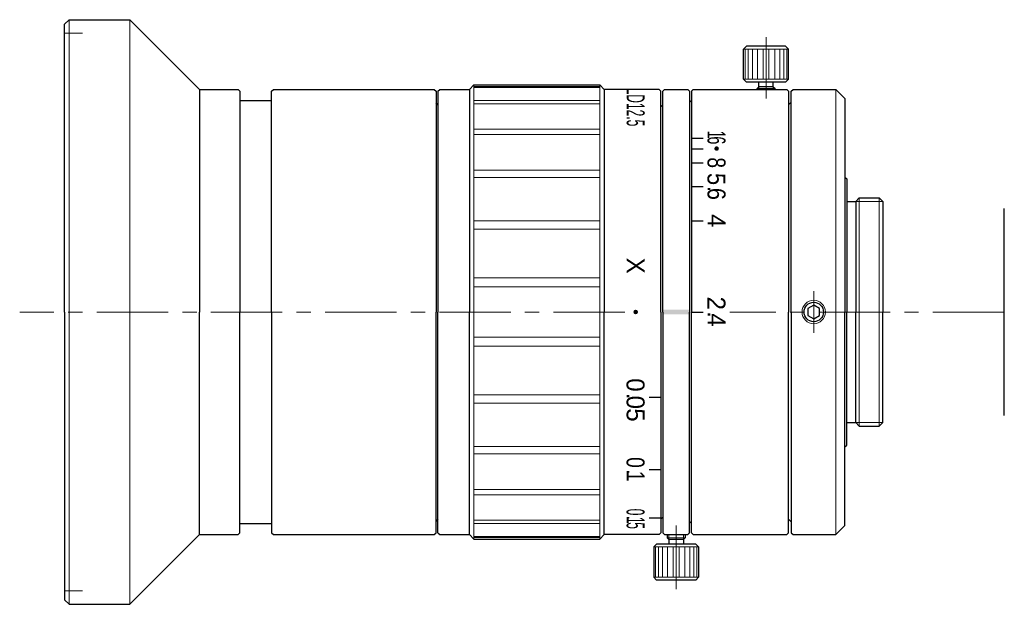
# Model space of a CAD drawing. Header units: millimetres. Extents: x 0 to 109, y 18 to 83.
import ezdxf
from ezdxf.enums import TextEntityAlignment as Align

# ---------------------------------------------------------------- set-up
doc = ezdxf.new("R2010")
doc.units = ezdxf.units.MM
doc.header["$LTSCALE"] = 0.25
doc.linetypes.add('CENTER', pattern=[50.8, 31.75, -6.35, 6.35, -6.35])
doc.layers.add('00_補助線', color=252, linetype='Continuous', lineweight=0, plot=False)
for name, color, linetype, lineweight in [('01_外形線', 7, 'Continuous', 30), ('02_ﾈｼﾞ（断面）・遮光線仕切り', 7, 'Continuous', 20), ('03_ﾈｼﾞ・ﾛｰﾚｯﾄ・遮光線', 7, 'Continuous', 9), ('04_中心線', 1, 'CENTER', 20), ('06_面取線', 7, 'Continuous', 9), ('09_文字', 2, 'Continuous', 20)]:
    doc.layers.add(name, color=color, linetype=linetype, lineweight=lineweight)
doc.styles.add('VS Standard', font='txt', dxfattribs={"height": 3})

# ---------------------------------------------------------------- blocks, each defined once
blk = doc.blocks.new('HM26##')
at = {"layer": '01_外形線'}
blk.add_lwpolyline([(-0.65, -0.38), (0, -0.75), (0.65, -0.38), (0.65, 0.38), (0, 0.75), (-0.65, 0.38)], close=True, dxfattribs=at)
blk.add_circle((0, 0), 1.08, dxfattribs=at)
at = {"layer": '03_ﾈｼﾞ・ﾛｰﾚｯﾄ・遮光線'}
blk.add_circle((0, 0), 1.3, dxfattribs=at)

msp = doc.modelspace()

# ---------------------------------------------------------------- hatches: boundary and pattern name
at = {"layer": '01_外形線'}
h = msp.add_hatch(color=256, dxfattribs=at)
h.dxf.hatch_style = 1
h.paths.add_polyline_path([(74.02, 50.25), (71.02, 50.25), (71.02, 49.75), (74.02, 49.75)])
at = {"layer": '09_文字'}
h = msp.add_hatch(color=256, dxfattribs=at)
h.dxf.hatch_style = 1
h.paths.add_polyline_path([(77.02, 67.92, 1), (77.02, 68.42, 1)])
h = msp.add_hatch(color=256, dxfattribs=at)
h.dxf.hatch_style = 1
h.paths.add_polyline_path([(68.02, 49.75, 1), (68.02, 50.25, 1)])

# ---------------------------------------------------------------- linework, layer by layer
at = {"layer": '00_補助線'}
for p, q in [((4.51, 81), (6.51, 81)), ((4.51, 19), (6.51, 19))]:
    msp.add_line(p, q, dxfattribs=at)
at = {"layer": '01_外形線'}
for p, q in [((4.51, 82), (5.01, 82.5)), ((5.01, 82.5), (11.76, 82.5)), ((11.76, 82.5), (19.51, 74.75)), ((4.51, 50), (4.51, 82)), ((80.34, 79.55), (80.02, 79.22)), ((80.02, 75.87), (80.02, 79.22)), ((84.69, 79.55), (80.34, 79.55)), ((84.69, 79.55), (85.02, 79.22)), ((85.02, 75.87), (85.02, 79.22)), ((80.34, 75.55), (80.02, 75.87)), ((84.69, 75.55), (85.02, 75.87)), ((19.51, 74.75), (23.81, 74.75)), ((19.51, 74.75), (19.51, 50)), ((23.81, 74.75), (24.01, 74.55)), ((24.01, 74.55), (24.01, 50)), ((27.52, 74.55), (27.72, 74.75)), ((27.52, 50), (27.52, 74.55)), ((27.72, 74.75), (45.62, 74.75)), ((45.62, 74.75), (45.82, 74.55)), ((45.82, 74.55), (45.82, 50)), ((46.02, 74.55), (46.22, 74.75)), ((46.02, 74.55), (46.02, 50)), ((46.22, 74.75), (49.52, 74.75)), ((49.52, 74.75), (50.02, 75.25)), ((49.52, 74.75), (49.52, 50)), ((50.02, 75.25), (64.02, 75.25)), ((64.52, 74.75), (64.02, 75.25)), ((70.62, 74.75), (64.52, 74.75)), ((64.52, 74.75), (64.52, 50)), ((70.62, 74.75), (70.82, 74.55)), ((70.82, 50), (70.82, 74.55)), ((71.02, 74.55), (71.22, 74.75)), ((71.02, 50), (71.02, 74.55)), ((71.22, 74.75), (73.82, 74.75)), ((73.82, 74.75), (74.02, 74.55)), ((74.02, 74.55), (74.02, 50)), ((74.22, 74.55), (74.42, 74.75)), ((74.22, 74.55), (74.22, 50)), ((74.42, 74.75), (84.82, 74.75)), ((84.69, 75.55), (80.34, 75.55)), ((81.52, 74.85), (81.72, 75.05)), ((81.52, 74.75), (81.52, 74.85)), ((81.72, 75.05), (81.72, 75.55)), ((83.32, 75.05), (81.72, 75.05)), ((83.32, 75.05), (83.32, 75.55)), ((83.32, 75.05), (83.52, 74.85)), ((83.52, 74.75), (83.52, 74.85)), ((84.82, 74.75), (85.02, 74.55)), ((85.02, 74.55), (85.02, 50)), ((85.32, 74.55), (85.52, 74.75)), ((85.32, 50), (85.32, 74.55)), ((85.52, 74.75), (90.29, 74.75)), ((90.29, 74.75), (91.29, 73.75)), ((24.01, 73.5), (27.52, 73.5)), ((74.02, 73.3), (74.22, 73.5)), ((74.22, 73.5), (74.22, 73.5)), ((91.29, 73.75), (91.29, 50)), ((45.82, 73.25), (45.82, 73.25)), ((46.02, 73.05), (45.82, 73.25)), ((70.82, 73), (71.02, 72.8)), ((85.02, 73.05), (85.22, 73.25)), ((85.22, 73.25), (85.32, 73.25)), ((74.22, 69.32), (75.52, 69.32)), ((74.22, 68.14), (75.52, 68.14)), ((74.22, 66.6), (75.52, 66.6)), ((91.29, 65), (91.29, 65)), ((91.29, 65), (91.49, 64.8)), ((91.49, 64.8), (91.49, 50)), ((74.22, 63.97), (75.52, 63.97)), ((92.49, 62.3), (92.89, 62.7)), ((92.89, 62.7), (95.09, 62.7)), ((95.49, 62.3), (95.09, 62.7)), ((91.49, 62.3), (92.49, 62.3)), ((92.49, 62.3), (92.49, 62.3)), ((92.49, 62.3), (92.49, 50)), ((95.49, 62.3), (95.49, 50)), ((109.01, 38.5), (109.01, 61.5)), ((74.22, 60.14), (75.52, 60.14)), ((4.51, 50), (4.51, 18)), ((19.51, 25.25), (19.51, 50)), ((24.01, 25.45), (24.01, 50)), ((27.52, 50), (27.52, 25.45)), ((45.82, 25.45), (45.82, 50)), ((46.02, 25.45), (46.02, 50)), ((49.52, 25.25), (49.52, 50)), ((64.52, 25.25), (64.52, 50)), ((70.82, 50), (70.82, 25.45)), ((71.02, 50), (71.02, 25.45)), ((74.02, 25.45), (74.02, 50)), ((74.22, 25.45), (74.22, 50)), ((74.22, 50), (75.52, 50)), ((85.02, 25.45), (85.02, 50)), ((85.32, 50), (85.32, 25.45)), ((91.29, 26.25), (91.29, 50)), ((91.49, 35.2), (91.49, 50)), ((92.49, 37.7), (92.49, 50)), ((95.49, 37.7), (95.49, 50)), ((69.52, 40.53), (70.82, 40.53)), ((91.49, 37.7), (92.49, 37.7)), ((92.49, 37.7), (92.49, 37.7)), ((92.49, 37.7), (92.89, 37.3)), ((92.89, 37.3), (95.09, 37.3)), ((95.49, 37.7), (95.09, 37.3)), ((91.29, 35), (91.49, 35.2)), ((91.29, 35), (91.29, 35)), ((69.52, 32.5), (70.82, 32.5)), ((24.01, 26.5), (27.52, 26.5)), ((46.02, 26.95), (45.82, 26.75)), ((45.82, 26.75), (45.82, 26.75)), ((69.52, 27.13), (70.82, 27.13)), ((70.82, 27), (71.02, 27.2)), ((74.02, 26.7), (74.22, 26.5)), ((74.22, 26.5), (74.22, 26.5)), ((85.02, 26.95), (85.22, 26.75)), ((85.22, 26.75), (85.32, 26.75)), ((11.76, 17.5), (19.51, 25.25)), ((19.51, 25.25), (23.81, 25.25)), ((23.81, 25.25), (24.01, 25.45)), ((27.52, 25.45), (27.72, 25.25)), ((27.72, 25.25), (45.62, 25.25)), ((45.62, 25.25), (45.82, 25.45)), ((46.02, 25.45), (46.22, 25.25)), ((46.22, 25.25), (49.52, 25.25)), ((49.52, 25.25), (50.02, 24.75)), ((64.52, 25.25), (64.02, 24.75)), ((70.62, 25.25), (64.52, 25.25)), ((70.62, 25.25), (70.82, 25.45)), ((71.02, 25.45), (71.22, 25.25)), ((71.22, 25.25), (73.82, 25.25)), ((71.52, 25.25), (71.52, 24.9)), ((73.52, 25.25), (73.52, 24.9)), ((73.82, 25.25), (74.02, 25.45)), ((74.22, 25.45), (74.42, 25.25)), ((74.42, 25.25), (84.82, 25.25)), ((84.82, 25.25), (85.02, 25.45)), ((85.32, 25.45), (85.52, 25.25)), ((85.52, 25.25), (90.29, 25.25)), ((90.29, 25.25), (91.29, 26.25)), ((50.02, 24.75), (64.02, 24.75)), ((70.34, 24.2), (70.02, 23.88)), ((74.69, 24.2), (70.34, 24.2)), ((71.72, 24.7), (71.52, 24.9)), ((71.72, 24.7), (71.72, 24.2)), ((73.32, 24.7), (71.72, 24.7)), ((73.32, 24.7), (73.52, 24.9)), ((73.32, 24.7), (73.32, 24.2)), ((74.69, 24.2), (75.02, 23.88)), ((70.02, 23.88), (70.02, 20.53)), ((75.02, 23.88), (75.02, 20.53)), ((70.34, 20.2), (70.02, 20.53)), ((74.69, 20.2), (70.34, 20.2)), ((74.69, 20.2), (75.02, 20.53)), ((4.51, 18), (5.01, 17.5)), ((5.01, 17.5), (11.76, 17.5))]:
    msp.add_line(p, q, dxfattribs=at)
at = {"layer": '02_ﾈｼﾞ（断面）・遮光線仕切り'}
for p, q in [((81.72, 74.75), (81.72, 75.05)), ((83.32, 74.75), (83.32, 75.05)), ((92.49, 62.3), (95.49, 62.3)), ((92.49, 37.7), (95.49, 37.7)), ((71.72, 25.25), (71.72, 24.7)), ((73.32, 25.25), (73.32, 24.7))]:
    msp.add_line(p, q, dxfattribs=at)
at = {"layer": '03_ﾈｼﾞ・ﾛｰﾚｯﾄ・遮光線'}
for p, q in [((64.02, 75.09), (50.02, 75.09)), ((64.02, 74.96), (50.02, 74.96)), ((64.02, 73.51), (50.02, 73.51)), ((64.02, 73.13), (50.02, 73.13)), ((64.02, 70.33), (50.02, 70.33)), ((64.02, 69.72), (50.02, 69.72)), ((64.02, 65.76), (50.02, 65.76)), ((64.02, 64.97), (50.02, 64.97)), ((64.02, 60.12), (50.02, 60.12)), ((64.02, 59.2), (50.02, 59.2)), ((64.02, 53.79), (50.02, 53.79)), ((64.02, 52.8), (50.02, 52.8)), ((64.02, 47.2), (50.02, 47.2)), ((64.02, 46.21), (50.02, 46.21)), ((64.02, 40.8), (50.02, 40.8)), ((64.02, 39.88), (50.02, 39.88)), ((64.02, 35.03), (50.02, 35.03)), ((64.02, 34.24), (50.02, 34.24)), ((64.02, 30.28), (50.02, 30.28)), ((64.02, 29.67), (50.02, 29.67)), ((64.02, 26.87), (50.02, 26.87)), ((64.02, 26.49), (50.02, 26.49)), ((64.02, 25.04), (50.02, 25.04)), ((64.02, 24.91), (50.02, 24.91))]:
    msp.add_line(p, q, dxfattribs=at)
at = {"layer": '04_中心線'}
for p, q in [((82.52, 80.55), (82.52, 73.75)), ((87.82, 52.3), (87.82, 47.7)), ((66.82, 50), (-0.49, 50)), ((109.01, 50), (78.48, 50)), ((72.52, 19.2), (72.52, 26.25))]:
    msp.add_line(p, q, dxfattribs=at)
at = {"layer": '06_面取線'}
for p, q in [((5.01, 82.5), (5.01, 50)), ((11.76, 82.5), (11.76, 50)), ((85.02, 79.22), (80.02, 79.22)), ((80.21, 79.22), (80.21, 75.87)), ((80.54, 79.22), (80.54, 75.87)), ((81, 79.22), (81, 75.87)), ((81.56, 79.22), (81.56, 75.87)), ((82.19, 79.22), (82.19, 75.87)), ((82.84, 79.22), (82.84, 75.87)), ((83.48, 79.22), (83.48, 75.87)), ((84.04, 79.22), (84.04, 75.87)), ((84.5, 79.22), (84.5, 75.87)), ((84.83, 79.22), (84.83, 75.87)), ((85.02, 75.87), (80.02, 75.87)), ((50.02, 75.25), (50.02, 50)), ((64.02, 75.25), (64.02, 50)), ((83.52, 74.85), (81.52, 74.85)), ((90.29, 74.75), (90.29, 50)), ((92.89, 62.7), (92.89, 50)), ((95.09, 62.7), (95.09, 50)), ((5.01, 17.5), (5.01, 50)), ((11.76, 17.5), (11.76, 50)), ((50.02, 24.75), (50.02, 50)), ((64.02, 24.75), (64.02, 50)), ((90.29, 25.25), (90.29, 50)), ((92.89, 37.3), (92.89, 50)), ((95.09, 37.3), (95.09, 50)), ((73.52, 24.9), (71.52, 24.9)), ((75.02, 23.88), (70.02, 23.88)), ((70.21, 20.53), (70.21, 23.88)), ((70.54, 20.53), (70.54, 23.88)), ((71, 20.53), (71, 23.88)), ((71.56, 20.53), (71.56, 23.88)), ((72.19, 20.53), (72.19, 23.88)), ((72.84, 20.53), (72.84, 23.88)), ((73.48, 20.53), (73.48, 23.88)), ((74.04, 20.53), (74.04, 23.88)), ((74.5, 20.53), (74.5, 23.88)), ((74.83, 20.53), (74.83, 23.88)), ((75.02, 20.53), (70.02, 20.53))]:
    msp.add_line(p, q, dxfattribs=at)

# ---------------------------------------------------------------- block references
at = {"layer": '01_外形線'}
msp.add_blockref('HM26##', (87.82, 50), dxfattribs=at)

# ---------------------------------------------------------------- texts
at = {"layer": '09_文字', "style": 'VS Standard'}
for s, width, p in [('LD12.5', 0.5, (69.02, 72.8)), ('6', 0.6, (78.01, 69.08)), ('1', 0.6, (78.01, 69.73)), ('8', 0.8, (78.01, 66.6)), ('5', 0.9, (78, 64.78)), ('.', 0.9, (78.01, 63.67)), ('6', 0.9, (78.01, 63.13)), ('0', 0.8, (69, 33.27)), ('.', 0.8, (69.01, 32.23)), ('1', 0.8, (69.01, 31.75)), ('0', 0.5, (69, 27.76)), ('.', 0.5, (69.01, 27.13)), ('5', 0.5, (69.01, 26.25)), ('1', 0.5, (69.01, 26.85))]:
    msp.add_text(s, height=2, rotation=270, dxfattribs=dict(at, width=width)).set_placement(p, align=Align.TOP_CENTER)
for s, p in [('4', (78.01, 60.14)), ('X', (69.02, 55.15)), ('2', (78, 50.97)), ('.', (78.01, 49.73)), ('4', (78.01, 49.11)), ('0', (69, 41.89)), ('.', (69.01, 40.65)), ('0', (69.01, 39.96)), ('5', (69.01, 38.55))]:
    msp.add_text(s, height=2, rotation=270, dxfattribs=at).set_placement(p, align=Align.TOP_CENTER)

doc.saveas('drawing.dxf')
